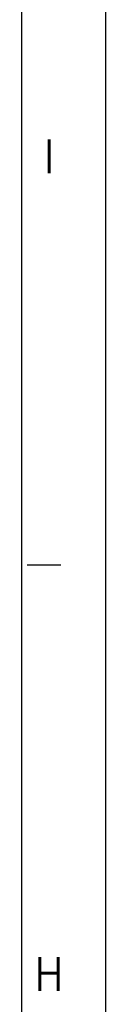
# Model space of a CAD drawing. Header units: millimetres. Extents: x -235 to 3416, y -109 to 485.
# Tile 16 of 36: x 600 to 605, y 258 to 317. Entities that reach past the tile are written whole.
import ezdxf

# ---------------------------------------------------------------- set-up
doc = ezdxf.new("R2010")
doc.units = ezdxf.units.MM
doc.layers.add('1', color=7, linetype='Continuous')
doc.styles.add('CONVERTER_11', font='txt.shx', dxfattribs={"width": 0.9})

# ---------------------------------------------------------------- blocks, each defined once
blk = doc.blocks.new('Marco_a1', base_point=(184.814, 187.78))
at = {"layer": '1', "color": 2, "linetype": 'Continuous'}
for p, q in [((604.814, -109.22), (604.814, 484.78)), ((602.127, 284.313), (600.127, 284.313))]:
    blk.add_line(p, q, dxfattribs=at)
at = {"layer": '1', "color": 7, "linetype": 'Continuous'}
blk.add_line((599.814, -104.22), (599.814, 479.78), dxfattribs=at)
at = {"layer": '1', "color": 2, "char_height": 2, "attachment_point": 4, "line_spacing_factor": 1.20048, "style": 'CONVERTER_11'}
for s, insert in [('I', (601.127, 308.646)), ('H', (600.569, 259.98))]:
    blk.add_mtext(s, dxfattribs=dict(at, insert=insert))
blk = doc.blocks.new('Top', base_point=(184.814, 187.78))
blk.add_blockref('Marco_a1', (184.814, 187.78))
blk = doc.blocks.new('_dummy_frame__41', base_point=(-235.186, -174.573))
blk.add_blockref('Top', (184.814, 187.78))
blk = doc.blocks.new('_dummy_frame__42', base_point=(-346.5, -309.513))
at = {"layer": '1'}
blk.add_blockref('_dummy_frame__41', (-235.186, -174.573), dxfattribs=at)

msp = doc.modelspace()

# ---------------------------------------------------------------- block references
at = {"layer": '1'}
msp.add_blockref('_dummy_frame__42', (-346.5, -309.513), dxfattribs=at)

doc.saveas('drawing.dxf')
